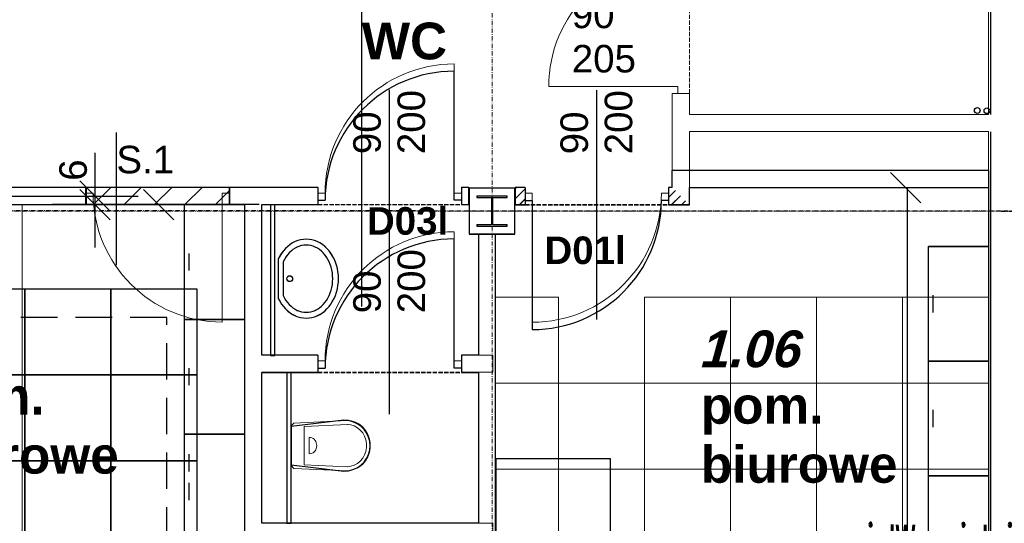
# Model space of a CAD drawing. Header units: millimetres. Extents: x -8642 to 28269, y -6609 to 3701.
# Tile 79 of 256: x 2158 to 2844, y -4881 to -4530. Entities that reach past the tile are written whole.
import ezdxf
from ezdxf.enums import TextEntityAlignment as Align

# ---------------------------------------------------------------- set-up
doc = ezdxf.new("R2010")
doc.units = ezdxf.units.MM
doc.header["$LTSCALE"] = 1000
doc.header["$MEASUREMENT"] = 0
for name, pattern in [('ArchiTECH.PC 1. Line Type', [0.004, 0.003, -0.001]), ('ArchiTECH.PC 5. Line Type', [0.0053, 0.003, -0.001, 0.0003, -0.001]), ('ArchiTECH.PC Solid Line Type', [0]), ('DASHED', [19.05, 12.7, -6.35]), ('rzut 1 pietra$0$ArchiTECH.PC 1. Line Type', [0.004, 0.003, -0.001]), ('rzut 1 pietra$0$ArchiTECH.PC 5. Line Type', [0.0053, 0.003, -0.001, 0.0003, -0.001]), ('rzut 1 pietra$0$ArchiTECH.PC Solid Line Type', [0]), ('SUFIT_1 PIETRO$0$ArchiTECH.PC Solid Line Type', [0])]:
    doc.linetypes.add(name, pattern=pattern)
for name, color, linetype, lineweight in [('_Etap_5_opis', 7, 'Continuous', 30), ('IS_ARCH', 254, 'Continuous', 18), ('KLIMA_BEZ_ZMIAN', 254, 'Continuous', 30)]:
    doc.layers.add(name, color=color, linetype=linetype, lineweight=lineweight)
for name, color, linetype in [('IS_WK_KAN_SKROPLINY', 254, 'DASHED'), ('Kalka1', 254, 'Continuous'), ('Kalka14', 254, 'Continuous'), ('Kalka16', 254, 'Continuous'), ('Kalka2', 254, 'Continuous'), ('Kalka4', 254, 'Continuous'), ('Kalka5', 254, 'Continuous'), ('Kalka6', 254, 'Continuous'), ('Kalka79', 254, 'Continuous'), ('Nowe posadzki', 254, 'Continuous'), ('Oznaczenia ścian', 254, 'Continuous'), ('Stolarka', 254, 'Continuous'), ('SUFIT_1 PIETRO$0$INWENTARYZACJA', 254, 'Continuous'), ('wymiary', 7, 'Continuous')]:
    doc.layers.add(name, color=color, linetype=linetype)
doc.styles.add('ArchiTECHStyle1', font='arial.ttf', dxfattribs={"height": 0.0032})
doc.styles.add('ArchiTECHStyle3', font='arialbd.ttf', dxfattribs={"height": 0.192})
doc.styles.add('ArchiTECHStyle4', font='arialbi.ttf', dxfattribs={"oblique": 5, "height": 0.00256})
doc.styles.add('romans1', font='simplex.shx', dxfattribs={"width": 0.8})

msp = doc.modelspace()

# ---------------------------------------------------------------- linework, layer by layer
at = {"layer": 'IS_ARCH', "linetype": 'rzut 1 pietra$0$ArchiTECH.PC 5. Line Type'}
for p, q in [((2487.47, -3083.97), (2487.16, -6166.26)), ((-3569.55, -4662.89), (2842.26, -4663.53)), ((2842.26, -4663.53), (8377.9, -4664.09))]:
    msp.add_line(p, q, dxfattribs=at)
at = {"layer": 'IS_ARCH', "linetype": 'rzut 1 pietra$0$ArchiTECH.PC Solid Line Type'}
for p, q in [((2833.46, -4416.04), (2833.46, -4596.06)), ((2460.84, -4650.88), (2460.84, -4560.88)), ((2616.83, -4576.51), (2526.83, -4576.51)), ((2616.83, -4581.51), (2616.83, -4576.51)), ((2612.83, -4581.51), (2612.83, -4646.98)), ((2612.83, -4581.51), (2616.83, -4581.51)), ((2616.83, -4581.51), (2624.83, -4581.51)), ((2624.83, -4596.06), (2624.83, -4581.51)), ((2833.46, -4596.06), (2624.83, -4596.06)), ((2624.83, -4608.06), (2833.46, -4608.06)), ((2624.83, -4658.98), (2624.83, -4608.06)), ((2833.46, -4608.06), (2833.46, -5079.11)), ((2204.11, -4646.88), (2128.02, -4646.88)), ((2204.11, -4646.88), (2204.11, -4650.88)), ((2365.84, -4646.88), (2304.11, -4646.88)), ((2304.11, -4646.88), (2304.11, -4650.88)), ((2365.84, -4646.88), (2365.84, -4650.88)), ((2471.11, -4646.88), (2465.84, -4646.88)), ((2465.84, -4646.88), (2465.84, -4650.88)), ((2471.11, -4658.88), (2471.11, -4646.88)), ((2503.24, -4647.42), (2471.24, -4647.42)), ((2471.24, -4647.42), (2471.24, -4679.42)), ((2503.24, -4679.42), (2503.24, -4647.42)), ((2503.24, -4647.42), (2503.24, -4647.42)), ((2504.2, -4646.98), (2503.31, -4647.87)), ((2510.31, -4646.98), (2503.31, -4646.98)), ((2503.31, -4646.98), (2503.31, -4658.98)), ((2510.31, -4646.98), (2510.31, -4650.98)), ((2612.83, -4646.98), (2610.31, -4646.98)), ((2610.31, -4646.98), (2610.31, -4650.98)), ((2204.11, -4650.88), (2204.11, -4658.88)), ((2204.11, -4650.88), (2209.11, -4650.88)), ((2299.11, -4650.88), (2299.11, -4740.88)), ((2304.11, -4650.88), (2299.11, -4650.88)), ((2304.11, -4650.88), (2304.11, -4658.88)), ((2365.84, -4650.88), (2365.84, -4658.88)), ((2365.84, -4650.88), (2370.84, -4650.88)), ((2465.84, -4650.88), (2460.84, -4650.88)), ((2465.84, -4650.88), (2465.84, -4658.88)), ((2476.74, -4652.92), (2497.74, -4652.92)), ((2476.74, -4653.92), (2476.74, -4652.92)), ((2476.74, -4652.92), (2476.74, -4652.92)), ((2476.74, -4652.92), (2497.74, -4652.92)), ((2476.74, -4653.92), (2476.74, -4652.92)), ((2486.74, -4653.92), (2476.74, -4653.92)), ((2486.74, -4653.92), (2476.74, -4653.92)), ((2486.74, -4672.92), (2486.74, -4653.92)), ((2486.74, -4672.92), (2486.74, -4653.92)), ((2497.74, -4653.92), (2487.74, -4653.92)), ((2487.74, -4653.92), (2487.74, -4672.92)), ((2497.74, -4653.92), (2487.74, -4653.92)), ((2487.74, -4653.92), (2487.74, -4672.92)), ((2497.74, -4652.92), (2497.74, -4653.92)), ((2497.74, -4652.92), (2497.74, -4653.92)), ((2510.31, -4647.94), (2503.31, -4654.94)), ((2510.31, -4650.98), (2510.31, -4658.98)), ((2510.31, -4650.98), (2515.31, -4650.98)), ((2515.31, -4650.98), (2515.31, -4740.98)), ((2610.31, -4650.98), (2605.31, -4650.98)), ((2610.31, -4654), (2615.08, -4649.23)), ((2610.31, -4650.98), (2610.31, -4658.98)), ((2612.4, -4658.98), (2618.62, -4652.77)), ((2159.66, -4983.98), (2159.66, -4658.88)), ((2159.66, -4658.88), (2204.11, -4658.88)), ((2304.11, -4658.88), (2314.75, -4658.88)), ((2314.75, -4658.88), (2314.75, -4983.98)), ((2326.75, -4763.84), (2326.75, -4658.88)), ((2326.75, -4658.88), (2365.84, -4658.88)), ((2335.75, -4658.98), (2332.75, -4658.98)), ((2332.75, -4658.98), (2332.75, -4763.98)), ((2335.75, -4763.98), (2335.75, -4658.98)), ((2465.84, -4658.88), (2471.11, -4658.88)), ((2503.31, -4658.98), (2510.31, -4658.98)), ((2510.31, -4655.01), (2506.34, -4658.98)), ((2610.31, -4658.98), (2624.83, -4658.98)), ((2619.47, -4658.98), (2622.15, -4656.3)), ((2476.74, -4673.92), (2476.74, -4672.92)), ((2476.74, -4672.92), (2486.74, -4672.92)), ((2476.74, -4673.92), (2476.74, -4672.92)), ((2476.74, -4672.92), (2486.74, -4672.92)), ((2497.74, -4673.92), (2476.74, -4673.92)), ((2497.74, -4673.92), (2476.74, -4673.92)), ((2487.74, -4672.92), (2497.74, -4672.92)), ((2487.74, -4672.92), (2497.74, -4672.92)), ((2497.74, -4672.92), (2497.74, -4673.92)), ((2497.74, -4672.92), (2497.74, -4673.92)), ((2460.84, -4767.84), (2460.84, -4677.84)), ((2471.24, -4679.42), (2503.24, -4679.42)), ((2344.77, -4688), (2343.21, -4689.47)), ((2346.43, -4686.72), (2344.77, -4688)), ((2348.17, -4685.61), (2346.43, -4686.72)), ((2349.98, -4684.69), (2348.17, -4685.61)), ((2351.35, -4688.45), (2349.86, -4689.23)), ((2351.85, -4683.97), (2349.98, -4684.69)), ((2352.89, -4687.83), (2351.35, -4688.45)), ((2353.77, -4683.45), (2351.85, -4683.97)), ((2354.46, -4687.39), (2352.89, -4687.83)), ((2355.71, -4683.14), (2353.77, -4683.45)), ((2356.06, -4687.12), (2354.46, -4687.39)), ((2357.68, -4683.03), (2355.71, -4683.14)), ((2357.68, -4687.03), (2356.06, -4687.12)), ((2359.64, -4683.14), (2357.68, -4683.03)), ((2359.29, -4687.12), (2357.68, -4687.03)), ((2360.89, -4687.39), (2359.29, -4687.12)), ((2361.58, -4683.45), (2359.64, -4683.14)), ((2362.46, -4687.83), (2360.89, -4687.39)), ((2363.5, -4683.97), (2361.58, -4683.45)), ((2364, -4688.45), (2362.46, -4687.83)), ((2365.37, -4684.69), (2363.5, -4683.97)), ((2365.49, -4689.23), (2364, -4688.45)), ((2367.18, -4685.61), (2365.37, -4684.69)), ((2368.93, -4686.72), (2367.18, -4685.61)), ((2370.58, -4688), (2368.93, -4686.72)), ((2372.14, -4689.47), (2370.58, -4688)), ((2339.24, -4694.76), (2338.19, -4696.78)), ((2340.44, -4692.85), (2339.24, -4694.76)), ((2341.77, -4691.09), (2340.44, -4692.85)), ((2343.21, -4689.47), (2341.77, -4691.09)), ((2343.5, -4695.43), (2342.52, -4697.05)), ((2344.59, -4693.91), (2343.5, -4695.43)), ((2345.78, -4692.53), (2344.59, -4693.91)), ((2347.06, -4691.28), (2345.78, -4692.53)), ((2348.43, -4690.18), (2347.06, -4691.28)), ((2349.86, -4689.23), (2348.43, -4690.18)), ((2366.93, -4690.18), (2365.49, -4689.23)), ((2368.29, -4691.28), (2366.93, -4690.18)), ((2369.57, -4692.53), (2368.29, -4691.28)), ((2370.76, -4693.91), (2369.57, -4692.53)), ((2371.85, -4695.43), (2370.76, -4693.91)), ((2372.83, -4697.05), (2371.85, -4695.43)), ((2373.59, -4691.09), (2372.14, -4689.47)), ((2374.91, -4692.85), (2373.59, -4691.09)), ((2376.11, -4694.76), (2374.91, -4692.85)), ((2377.16, -4696.78), (2376.11, -4694.76)), ((2338.19, -4696.78), (2338.19, -4724.28)), ((2342.52, -4697.05), (2341.65, -4698.78)), ((2341.65, -4698.78), (2341.65, -4722.28)), ((2373.7, -4698.78), (2372.83, -4697.05)), ((2374.44, -4700.6), (2373.7, -4698.78)), ((2375.06, -4702.49), (2374.44, -4700.6)), ((2375.54, -4704.45), (2375.06, -4702.49)), ((2378.07, -4698.91), (2377.16, -4696.78)), ((2378.82, -4701.13), (2378.07, -4698.91)), ((2379.41, -4703.41), (2378.82, -4701.13)), ((2375.89, -4706.45), (2375.54, -4704.45)), ((2376.1, -4708.48), (2375.89, -4706.45)), ((2376.18, -4710.53), (2376.1, -4708.48)), ((2379.83, -4705.76), (2379.41, -4703.41)), ((2380.09, -4708.13), (2379.83, -4705.76)), ((2380.18, -4710.53), (2380.09, -4708.13)), ((2375.54, -4716.61), (2375.89, -4714.61)), ((2375.89, -4714.61), (2376.1, -4712.58)), ((2376.1, -4712.58), (2376.18, -4710.53)), ((2379.41, -4717.65), (2379.83, -4715.31)), ((2379.83, -4715.31), (2380.09, -4712.93)), ((2380.09, -4712.93), (2380.18, -4710.53)), ((2341.65, -4722.28), (2342.52, -4724.01)), ((2341.65, -4722.28), (2341.65, -4722.28)), ((2372.83, -4724.01), (2373.7, -4722.28)), ((2373.7, -4722.28), (2374.44, -4720.46)), ((2374.44, -4720.46), (2375.06, -4718.57)), ((2375.06, -4718.57), (2375.54, -4716.61)), ((2377.16, -4724.28), (2378.07, -4722.15)), ((2378.07, -4722.15), (2378.82, -4719.94)), ((2378.82, -4719.94), (2379.41, -4717.65)), ((2338.19, -4724.28), (2339.24, -4726.3)), ((2338.19, -4724.28), (2338.19, -4724.28)), ((2339.24, -4726.3), (2340.44, -4728.21)), ((2340.44, -4728.21), (2341.77, -4729.98)), ((2341.77, -4729.98), (2343.21, -4731.6)), ((2342.52, -4724.01), (2343.5, -4725.64)), ((2343.5, -4725.64), (2344.59, -4727.15)), ((2344.59, -4727.15), (2345.78, -4728.53)), ((2345.78, -4728.53), (2347.06, -4729.78)), ((2347.06, -4729.78), (2348.43, -4730.88)), ((2366.93, -4730.88), (2368.29, -4729.78)), ((2368.29, -4729.78), (2369.57, -4728.53)), ((2369.57, -4728.53), (2370.76, -4727.15)), ((2370.76, -4727.15), (2371.85, -4725.64)), ((2371.85, -4725.64), (2372.83, -4724.01)), ((2372.14, -4731.6), (2373.59, -4729.98)), ((2373.59, -4729.98), (2374.91, -4728.21)), ((2374.91, -4728.21), (2376.11, -4726.3)), ((2376.11, -4726.3), (2377.16, -4724.28)), ((2343.21, -4731.6), (2344.77, -4733.06)), ((2344.77, -4733.06), (2346.43, -4734.35)), ((2346.43, -4734.35), (2348.17, -4735.45)), ((2348.17, -4735.45), (2349.98, -4736.37)), ((2348.43, -4730.88), (2349.86, -4731.83)), ((2349.86, -4731.83), (2351.35, -4732.61)), ((2349.98, -4736.37), (2351.85, -4737.09)), ((2351.35, -4732.61), (2352.89, -4733.23)), ((2352.89, -4733.23), (2354.46, -4733.67)), ((2354.46, -4733.67), (2356.06, -4733.94)), ((2356.06, -4733.94), (2357.68, -4734.03)), ((2357.68, -4734.03), (2359.29, -4733.94)), ((2359.29, -4733.94), (2360.89, -4733.67)), ((2360.89, -4733.67), (2362.46, -4733.23)), ((2362.46, -4733.23), (2364, -4732.61)), ((2363.5, -4737.09), (2365.37, -4736.37)), ((2364, -4732.61), (2365.49, -4731.83)), ((2365.37, -4736.37), (2367.18, -4735.45)), ((2365.49, -4731.83), (2366.93, -4730.88)), ((2367.18, -4735.45), (2368.93, -4734.35)), ((2368.93, -4734.35), (2370.58, -4733.06)), ((2370.58, -4733.06), (2372.14, -4731.6)), ((2351.85, -4737.09), (2353.77, -4737.61)), ((2353.77, -4737.61), (2355.71, -4737.93)), ((2355.71, -4737.93), (2357.68, -4738.03)), ((2357.68, -4738.03), (2359.64, -4737.93)), ((2359.64, -4737.93), (2361.58, -4737.61)), ((2361.58, -4737.61), (2363.5, -4737.09)), ((2365.84, -4763.84), (2326.75, -4763.84)), ((2332.75, -4763.98), (2335.75, -4763.98)), ((2365.84, -4763.84), (2365.84, -4767.84)), ((2487.75, -4763.84), (2465.84, -4763.84)), ((2465.84, -4763.84), (2465.84, -4767.84)), ((2487.75, -4775.84), (2487.75, -4763.84)), ((2365.84, -4767.84), (2365.84, -4775.84)), ((2365.84, -4767.84), (2370.84, -4767.84)), ((2465.84, -4767.84), (2460.84, -4767.84)), ((2465.84, -4767.84), (2465.84, -4775.84)), ((2326.75, -4775.84), (2365.84, -4775.84)), ((2326.75, -4880.98), (2326.75, -4775.84)), ((2347.25, -4775.98), (2344.25, -4775.98)), ((2344.25, -4775.98), (2344.25, -4880.98)), ((2347.25, -4880.98), (2347.25, -4775.98)), ((2465.84, -4775.84), (2487.75, -4775.84)), ((2348.99, -4811.29), (2347.25, -4813.29)), ((2386.3, -4809.49), (2348.99, -4811.29)), ((2386.57, -4812.39), (2356.23, -4813.69)), ((2388.8, -4812.54), (2386.33, -4812.29)), ((2389.28, -4809.79), (2386.34, -4809.49)), ((2392.12, -4810.68), (2389.28, -4809.79)), ((2394.77, -4812.13), (2392.12, -4810.68)), ((2397.12, -4814.07), (2394.77, -4812.13)), ((2347.25, -4813.09), (2347.25, -4840.99)), ((2356.23, -4813.69), (2356.23, -4840.49)), ((2391.19, -4813.29), (2388.8, -4812.54)), ((2393.41, -4814.5), (2391.19, -4813.29)), ((2395.39, -4816.14), (2393.41, -4814.5)), ((2397.06, -4818.14), (2395.39, -4816.14)), ((2398.36, -4820.44), (2397.06, -4818.14)), ((2399.11, -4816.46), (2397.12, -4814.07)), ((2400.66, -4819.2), (2399.11, -4816.46)), ((2401.73, -4822.21), (2400.66, -4819.2)), ((2360.71, -4821.37), (2359.8, -4821.29)), ((2359.8, -4821.39), (2359.8, -4832.69)), ((2361.59, -4821.63), (2360.71, -4821.37)), ((2362.42, -4822.05), (2361.59, -4821.63)), ((2363.16, -4822.62), (2362.42, -4822.05)), ((2363.81, -4823.32), (2363.16, -4822.62)), ((2364.33, -4824.14), (2363.81, -4823.32)), ((2364.71, -4825.04), (2364.33, -4824.14)), ((2364.95, -4826), (2364.71, -4825.04)), ((2365.03, -4826.99), (2364.95, -4826)), ((2399.26, -4822.97), (2398.36, -4820.44)), ((2399.71, -4825.63), (2399.26, -4822.97)), ((2399.71, -4828.34), (2399.71, -4825.63)), ((2402.27, -4825.38), (2401.73, -4822.21)), ((2402.27, -4828.6), (2402.27, -4825.38)), ((2359.8, -4832.69), (2360.71, -4832.6)), ((2360.71, -4832.6), (2361.59, -4832.34)), ((2361.59, -4832.34), (2362.42, -4831.92)), ((2362.42, -4831.92), (2363.16, -4831.35)), ((2363.16, -4831.35), (2363.81, -4830.65)), ((2363.81, -4830.65), (2364.33, -4829.84)), ((2364.33, -4829.84), (2364.71, -4828.94)), ((2364.71, -4828.94), (2364.95, -4827.98)), ((2364.95, -4827.98), (2365.03, -4826.99)), ((2398.37, -4833.52), (2399.26, -4831)), ((2399.26, -4831), (2399.71, -4828.34)), ((2400.66, -4834.77), (2401.73, -4831.77)), ((2401.73, -4831.77), (2402.27, -4828.6)), ((2391.2, -4840.68), (2393.42, -4839.47)), ((2393.42, -4839.47), (2395.39, -4837.83)), ((2394.77, -4841.85), (2397.12, -4839.9)), ((2395.39, -4837.83), (2397.06, -4835.83)), ((2397.06, -4835.83), (2398.37, -4833.52)), ((2397.12, -4839.9), (2399.11, -4837.52)), ((2399.11, -4837.52), (2400.66, -4834.77)), ((2347.25, -4840.89), (2348.99, -4842.89)), ((2348.99, -4842.89), (2386.3, -4844.59)), ((2386.3, -4841.79), (2356.23, -4840.49)), ((2386.34, -4841.69), (2388.81, -4841.43)), ((2386.34, -4844.49), (2389.28, -4844.18)), ((2388.81, -4841.43), (2391.2, -4840.68)), ((2389.28, -4844.18), (2392.12, -4843.29)), ((2392.12, -4843.29), (2394.77, -4841.85)), ((2487.75, -4880.98), (2326.75, -4880.98)), ((2344.25, -4880.98), (2347.25, -4880.98)), ((2487.75, -4892.98), (2487.75, -4880.98))]:
    msp.add_line(p, q, dxfattribs=at)
at = {"layer": 'IS_ARCH', "linetype": 'rzut 1 pietra$0$ArchiTECH.PC 1. Line Type'}
for p, q in [((2624.83, -4581.51), (2624.83, -4481.51)), ((2204.11, -4658.88), (2304.11, -4658.88)), ((2365.84, -4658.88), (2465.84, -4658.88)), ((2510.31, -4658.98), (2610.31, -4658.98)), ((2365.84, -4775.84), (2465.84, -4775.84))]:
    msp.add_line(p, q, dxfattribs=at)
at = {"layer": 'IS_ARCH'}
for points in [[(2489.76, -4723.52), (2533.46, -4723.52), (2533.46, -4783.52), (2489.76, -4783.52)], [(2593.46, -4723.52), (2653.46, -4723.52), (2653.46, -4783.52), (2593.46, -4783.52)], [(2653.46, -4723.52), (2713.46, -4723.52), (2713.46, -4783.52), (2653.46, -4783.52)], [(2713.46, -4723.52), (2773.46, -4723.52), (2773.46, -4783.52), (2713.46, -4783.52)], [(2773.46, -4723.52), (2833.46, -4723.52), (2833.46, -4783.52), (2773.46, -4783.52)], [(2489.76, -4783.52), (2533.46, -4783.52), (2533.46, -4843.52), (2489.76, -4843.52)], [(2533.46, -4783.52), (2593.46, -4783.52), (2593.46, -4843.52), (2533.46, -4843.52)], [(2593.46, -4783.52), (2653.46, -4783.52), (2653.46, -4843.52), (2593.46, -4843.52)], [(2653.46, -4783.52), (2713.46, -4783.52), (2713.46, -4843.52), (2653.46, -4843.52)], [(2713.46, -4783.52), (2773.46, -4783.52), (2773.46, -4843.52), (2713.46, -4843.52)], [(2773.46, -4783.52), (2833.46, -4783.52), (2833.46, -4843.52), (2773.46, -4843.52)], [(2489.76, -4843.52), (2533.46, -4843.52), (2533.46, -4903.52), (2489.76, -4903.52)], [(2533.46, -4843.52), (2593.46, -4843.52), (2593.46, -4903.52), (2533.46, -4903.52)], [(2593.46, -4843.52), (2653.46, -4843.52), (2653.46, -4903.52), (2593.46, -4903.52)], [(2653.46, -4843.52), (2713.46, -4843.52), (2713.46, -4903.52), (2653.46, -4903.52)], [(2713.46, -4843.52), (2773.46, -4843.52), (2773.46, -4903.52), (2713.46, -4903.52)], [(2773.46, -4843.52), (2833.46, -4843.52), (2833.46, -4903.52), (2773.46, -4903.52)]]:
    msp.add_lwpolyline(points, close=True, dxfattribs=at)
at = {"layer": 'IS_ARCH', "linetype": 'rzut 1 pietra$0$ArchiTECH.PC Solid Line Type'}
msp.add_circle((2346.19, -4710.53), 2, dxfattribs=at)
for centre, start, end in [((2616.83, -4576.51), 90, 180), ((2460.84, -4650.88), 90, 180), ((2299.11, -4650.88), 180, 270), ((2515.31, -4650.98), 270, 0), ((2460.84, -4767.84), 90, 180)]:
    msp.add_arc(centre, 90, start, end, dxfattribs=at)
at = {"layer": 'IS_WK_KAN_SKROPLINY', "lineweight": 30, "ltscale": 0.002}
for points in [[(2260.38, -4737.61), (1346.89, -4737.61), (1346.89, -5137.7)], [(2149.41, -5077.7), (2149.41, -5047.65), (2260.38, -5047.65), (2260.38, -4737.61)]]:
    msp.add_lwpolyline(points, dxfattribs=at)
at = {"layer": 'Kalka1', "color": 252, "linetype": 'ArchiTECH.PC Solid Line Type', "true_color": 0x858585}
for p, q in [((2396.3, -4517.65), (2396.3, -4730.06)), ((2272.75, -4738.96), (2272.75, -4658.96)), ((2272.75, -4658.96), (2314.75, -4658.96)), ((2314.75, -4658.96), (2314.75, -4738.96)), ((2833.46, -4688.15), (2791.46, -4688.15)), ((2791.46, -4768.15), (2791.46, -4688.15)), ((2791.46, -4688.15), (2833.46, -4688.15)), ((2833.46, -4688.15), (2833.46, -4768.15)), ((2275.75, -4692.96), (2275.75, -4704.96)), ((2794.46, -4722.15), (2794.46, -4734.15)), ((2314.75, -4738.96), (2272.75, -4738.96)), ((2272.75, -4818.96), (2272.75, -4738.96)), ((2272.75, -4738.96), (2314.75, -4738.96)), ((2314.75, -4738.96), (2314.75, -4818.96)), ((2833.46, -4768.15), (2791.46, -4768.15)), ((2791.46, -4848.15), (2791.46, -4768.15)), ((2791.46, -4768.15), (2833.46, -4768.15)), ((2833.46, -4768.15), (2833.46, -4848.15)), ((2275.75, -4772.96), (2275.75, -4784.96)), ((2794.46, -4802.15), (2794.46, -4814.15)), ((2272.75, -4898.96), (2272.75, -4818.96)), ((2272.75, -4818.96), (2314.75, -4818.96)), ((2314.75, -4818.96), (2272.75, -4818.96)), ((2314.75, -4818.96), (2314.75, -4898.96)), ((2275.75, -4832.96), (2275.75, -4844.96)), ((2489.79, -4836.19), (2489.77, -4976.19)), ((2569.79, -4836.2), (2489.79, -4836.19)), ((2569.77, -4976.2), (2569.79, -4836.2)), ((2275.75, -4852.96), (2275.75, -4864.96)), ((2833.46, -4848.15), (2791.46, -4848.15)), ((2791.46, -4928.15), (2791.46, -4848.15)), ((2791.46, -4848.15), (2833.46, -4848.15)), ((2833.46, -4848.15), (2833.46, -4928.15))]:
    msp.add_line(p, q, dxfattribs=at)
for points in [[(2101.42, -4717.7), (2161.42, -4717.7), (2161.42, -4777.7), (2101.42, -4777.7)], [(2161.42, -4717.7), (2221.42, -4717.7), (2221.42, -4777.7), (2161.42, -4777.7)], [(2221.42, -4717.7), (2281.42, -4717.7), (2281.42, -4777.7), (2221.42, -4777.7)], [(2101.42, -4777.7), (2161.42, -4777.7), (2161.42, -4837.7), (2101.42, -4837.7)], [(2161.42, -4777.7), (2221.42, -4777.7), (2221.42, -4837.7), (2161.42, -4837.7)], [(2221.42, -4777.7), (2281.42, -4777.7), (2281.42, -4837.7), (2221.42, -4837.7)], [(2101.42, -4837.7), (2161.42, -4837.7), (2161.42, -4897.7), (2101.42, -4897.7)], [(2161.42, -4837.7), (2221.42, -4837.7), (2221.42, -4897.7), (2161.42, -4897.7)], [(2221.42, -4837.7), (2281.42, -4837.7), (2281.42, -4897.7), (2221.42, -4897.7)]]:
    msp.add_lwpolyline(points, close=True, dxfattribs=at)
at = {"layer": 'Kalka14', "color": 252, "linetype": 'ArchiTECH.PC Solid Line Type', "true_color": 0x858585}
for p, q in [((2503.24, -4647.51), (2471.24, -4647.51)), ((2471.24, -4647.51), (2471.24, -4679.51)), ((2503.24, -4679.51), (2503.24, -4647.51)), ((2497.74, -4653.01), (2476.74, -4653.01)), ((2476.74, -4653.01), (2476.74, -4654.01)), ((2476.74, -4654.01), (2486.74, -4654.01)), ((2486.74, -4654.01), (2486.74, -4673.01)), ((2487.74, -4673.01), (2487.74, -4654.01)), ((2487.74, -4654.01), (2497.74, -4654.01)), ((2497.74, -4654.01), (2497.74, -4653.01)), ((2486.74, -4673.01), (2476.74, -4673.01)), ((2476.74, -4673.01), (2476.74, -4674.01)), ((2476.74, -4674.01), (2497.74, -4674.01)), ((2497.74, -4673.01), (2487.74, -4673.01)), ((2497.74, -4674.01), (2497.74, -4673.01)), ((2471.24, -4679.51), (2503.24, -4679.51))]:
    msp.add_line(p, q, dxfattribs=at)
at = {"layer": 'Kalka16', "color": 252, "linetype": 'ArchiTECH.PC Solid Line Type', "true_color": 0x858585}
for p, q in [((2344.77, -4688.09), (2343.21, -4689.55)), ((2346.43, -4686.8), (2344.77, -4688.09)), ((2348.17, -4685.69), (2346.43, -4686.8)), ((2349.98, -4684.77), (2348.17, -4685.69)), ((2351.35, -4688.53), (2349.86, -4689.32)), ((2351.85, -4684.05), (2349.98, -4684.77)), ((2352.89, -4687.92), (2351.35, -4688.53)), ((2353.77, -4683.53), (2351.85, -4684.05)), ((2354.46, -4687.47), (2352.89, -4687.92)), ((2355.71, -4683.22), (2353.77, -4683.53)), ((2356.06, -4687.2), (2354.46, -4687.47)), ((2357.68, -4683.12), (2355.71, -4683.22)), ((2357.68, -4687.12), (2356.06, -4687.2)), ((2359.64, -4683.22), (2357.68, -4683.12)), ((2359.29, -4687.2), (2357.68, -4687.12)), ((2360.89, -4687.47), (2359.29, -4687.2)), ((2361.58, -4683.53), (2359.64, -4683.22)), ((2362.46, -4687.92), (2360.89, -4687.47)), ((2363.5, -4684.05), (2361.58, -4683.53)), ((2364, -4688.53), (2362.46, -4687.92)), ((2365.37, -4684.77), (2363.5, -4684.05)), ((2365.49, -4689.32), (2364, -4688.53)), ((2367.18, -4685.69), (2365.37, -4684.77)), ((2368.93, -4686.8), (2367.18, -4685.69)), ((2370.58, -4688.09), (2368.93, -4686.8)), ((2372.14, -4689.55), (2370.58, -4688.09)), ((2339.24, -4694.84), (2338.19, -4696.87)), ((2340.44, -4692.94), (2339.24, -4694.84)), ((2341.77, -4691.17), (2340.44, -4692.94)), ((2343.21, -4689.55), (2341.77, -4691.17)), ((2343.5, -4695.51), (2342.52, -4697.14)), ((2344.59, -4694), (2343.5, -4695.51)), ((2345.78, -4692.61), (2344.59, -4694)), ((2347.06, -4691.37), (2345.78, -4692.61)), ((2348.43, -4690.26), (2347.06, -4691.37)), ((2349.86, -4689.32), (2348.43, -4690.26)), ((2366.93, -4690.26), (2365.49, -4689.32)), ((2368.29, -4691.37), (2366.93, -4690.26)), ((2369.57, -4692.61), (2368.29, -4691.37)), ((2370.76, -4694), (2369.57, -4692.61)), ((2371.85, -4695.51), (2370.76, -4694)), ((2372.83, -4697.14), (2371.85, -4695.51)), ((2373.59, -4691.17), (2372.14, -4689.55)), ((2374.91, -4692.94), (2373.59, -4691.17)), ((2376.11, -4694.84), (2374.91, -4692.94)), ((2377.16, -4696.87), (2376.11, -4694.84)), ((2338.19, -4696.87), (2338.19, -4724.37)), ((2342.52, -4697.14), (2341.65, -4698.87)), ((2341.65, -4698.87), (2341.65, -4722.37)), ((2373.7, -4698.87), (2372.83, -4697.14)), ((2374.44, -4700.68), (2373.7, -4698.87)), ((2375.06, -4702.58), (2374.44, -4700.68)), ((2375.54, -4704.53), (2375.06, -4702.58)), ((2378.07, -4698.99), (2377.16, -4696.87)), ((2378.82, -4701.21), (2378.07, -4698.99)), ((2379.41, -4703.5), (2378.82, -4701.21)), ((2375.89, -4706.53), (2375.54, -4704.53)), ((2376.1, -4708.57), (2375.89, -4706.53)), ((2376.18, -4710.62), (2376.1, -4708.57)), ((2379.83, -4705.84), (2379.41, -4703.5)), ((2380.09, -4708.22), (2379.83, -4705.84)), ((2380.18, -4710.62), (2380.09, -4708.22)), ((2375.54, -4716.7), (2375.89, -4714.7)), ((2375.89, -4714.7), (2376.1, -4712.66)), ((2376.1, -4712.66), (2376.18, -4710.62)), ((2379.41, -4717.73), (2379.83, -4715.39)), ((2379.83, -4715.39), (2380.09, -4713.01)), ((2380.09, -4713.01), (2380.18, -4710.62)), ((2341.65, -4722.37), (2342.52, -4724.09)), ((2372.83, -4724.09), (2373.7, -4722.37)), ((2373.7, -4722.37), (2374.44, -4720.55)), ((2374.44, -4720.55), (2375.06, -4718.65)), ((2375.06, -4718.65), (2375.54, -4716.7)), ((2377.16, -4724.37), (2378.07, -4722.24)), ((2378.07, -4722.24), (2378.82, -4720.02)), ((2378.82, -4720.02), (2379.41, -4717.73)), ((2338.19, -4724.37), (2339.24, -4726.39)), ((2339.24, -4726.39), (2340.44, -4728.29)), ((2340.44, -4728.29), (2341.77, -4730.06)), ((2341.77, -4730.06), (2343.21, -4731.68)), ((2342.52, -4724.09), (2343.5, -4725.72)), ((2343.5, -4725.72), (2344.59, -4727.23)), ((2344.59, -4727.23), (2345.78, -4728.62)), ((2345.78, -4728.62), (2347.06, -4729.87)), ((2347.06, -4729.87), (2348.43, -4730.97)), ((2366.93, -4730.97), (2368.29, -4729.87)), ((2368.29, -4729.87), (2369.57, -4728.62)), ((2369.57, -4728.62), (2370.76, -4727.23)), ((2370.76, -4727.23), (2371.85, -4725.72)), ((2371.85, -4725.72), (2372.83, -4724.09)), ((2372.14, -4731.68), (2373.59, -4730.06)), ((2373.59, -4730.06), (2374.91, -4728.29)), ((2374.91, -4728.29), (2376.11, -4726.39)), ((2376.11, -4726.39), (2377.16, -4724.37)), ((2343.21, -4731.68), (2344.77, -4733.14)), ((2344.77, -4733.14), (2346.43, -4734.43)), ((2346.43, -4734.43), (2348.17, -4735.54)), ((2348.17, -4735.54), (2349.98, -4736.46)), ((2348.43, -4730.97), (2349.86, -4731.91)), ((2349.86, -4731.91), (2351.35, -4732.7)), ((2349.98, -4736.46), (2351.85, -4737.18)), ((2351.35, -4732.7), (2352.89, -4733.31)), ((2352.89, -4733.31), (2354.46, -4733.76)), ((2354.46, -4733.76), (2356.06, -4734.03)), ((2356.06, -4734.03), (2357.68, -4734.12)), ((2357.68, -4734.12), (2359.29, -4734.03)), ((2359.29, -4734.03), (2360.89, -4733.76)), ((2360.89, -4733.76), (2362.46, -4733.31)), ((2362.46, -4733.31), (2364, -4732.7)), ((2363.5, -4737.18), (2365.37, -4736.46)), ((2364, -4732.7), (2365.49, -4731.91)), ((2365.37, -4736.46), (2367.18, -4735.54)), ((2365.49, -4731.91), (2366.93, -4730.97)), ((2367.18, -4735.54), (2368.93, -4734.43)), ((2368.93, -4734.43), (2370.58, -4733.14)), ((2370.58, -4733.14), (2372.14, -4731.68)), ((2351.85, -4737.18), (2353.77, -4737.7)), ((2353.77, -4737.7), (2355.71, -4738.01)), ((2355.71, -4738.01), (2357.68, -4738.12)), ((2357.68, -4738.12), (2359.64, -4738.01)), ((2359.64, -4738.01), (2361.58, -4737.7)), ((2361.58, -4737.7), (2363.5, -4737.18)), ((2383.91, -4809.32), (2347.25, -4813.76)), ((2387.1, -4809.59), (2383.91, -4809.32)), ((2390.18, -4810.39), (2387.1, -4809.59)), ((2393.08, -4811.7), (2390.18, -4810.39)), ((2395.7, -4813.47), (2393.08, -4811.7)), ((2347.25, -4813.76), (2347.25, -4840.38)), ((2397.96, -4815.66), (2395.7, -4813.47)), ((2399.79, -4818.2), (2397.96, -4815.66)), ((2401.14, -4821), (2399.79, -4818.2)), ((2401.97, -4823.99), (2401.14, -4821)), ((2402.25, -4827.07), (2401.97, -4823.99)), ((2401.14, -4833.14), (2401.97, -4830.15)), ((2401.97, -4830.15), (2402.25, -4827.07)), ((2395.7, -4840.67), (2397.96, -4838.48)), ((2397.96, -4838.48), (2399.79, -4835.95)), ((2399.79, -4835.95), (2401.14, -4833.14)), ((2347.25, -4840.38), (2383.91, -4844.82)), ((2383.91, -4844.82), (2387.1, -4844.55)), ((2387.1, -4844.55), (2390.18, -4843.75)), ((2390.18, -4843.75), (2393.08, -4842.44)), ((2393.08, -4842.44), (2395.7, -4840.67))]:
    msp.add_line(p, q, dxfattribs=at)
msp.add_circle((2346.19, -4710.62), 2, dxfattribs=at)
at = {"layer": 'Kalka2', "color": 252, "linetype": 'ArchiTECH.PC 5. Line Type', "true_color": 0x858585}
for p, q in [((840.77, -4663.01), (3070.46, -4663.24)), ((2842.26, -4663.62), (3070.46, -4663.64))]:
    msp.add_line(p, q, dxfattribs=at)
at = {"layer": 'Kalka6', "color": 252, "linetype": 'ArchiTECH.PC Solid Line Type', "true_color": 0x858585}
msp.add_line((2833.46, -4635.07), (2833.46, -5322.66), dxfattribs=at)
at = {"layer": 'Kalka79', "color": 252, "linetype": 'ArchiTECH.PC Solid Line Type', "true_color": 0x858585}
for p, q in [((2460.84, -4655.96), (2460.84, -4565.96)), ((2415.84, -4738.96), (2415.84, -4578.96)), ((2560.31, -4739.07), (2560.31, -4579.07)), ((2225.33, -4701.09), (2225.33, -4608.58)), ((2612.83, -4647.07), (2612.83, -4635.07)), ((2833.46, -4635.07), (2612.83, -4635.07)), ((2204.11, -4646.96), (2128.02, -4646.96)), ((2204.11, -4658.96), (2204.11, -4646.96)), ((2204.25, -4646.96), (2204.25, -4658.96)), ((2304.11, -4646.96), (2204.25, -4646.96)), ((2221.46, -4646.96), (2209.46, -4658.96)), ((2242.67, -4646.96), (2230.67, -4658.96)), ((2263.89, -4646.96), (2251.89, -4658.96)), ((2285.1, -4646.96), (2273.1, -4658.96)), ((2304.11, -4658.96), (2304.11, -4646.96)), ((2365.84, -4646.96), (2304.27, -4646.96)), ((2304.27, -4646.96), (2304.27, -4658.96)), ((2365.84, -4646.96), (2365.84, -4650.96)), ((2471.11, -4646.96), (2465.84, -4646.96)), ((2465.84, -4646.96), (2465.84, -4650.96)), ((2471.11, -4658.96), (2471.11, -4646.96)), ((2510.31, -4647.07), (2503.31, -4647.07)), ((2503.31, -4647.07), (2503.31, -4659.07)), ((2510.31, -4647.07), (2510.31, -4651.07)), ((2612.83, -4647.07), (2610.31, -4647.07)), ((2610.31, -4647.07), (2610.31, -4651.07)), ((2612.83, -4647.07), (2612.83, -4647.07)), ((2624.83, -4659.07), (2624.83, -4647.07)), ((2624.83, -4647.07), (2833.46, -4647.07)), ((2304.11, -4649.17), (2294.31, -4658.96)), ((2365.84, -4650.96), (2365.84, -4658.96)), ((2465.84, -4650.96), (2465.84, -4658.96)), ((2510.31, -4651.07), (2510.31, -4659.07)), ((2610.31, -4651.07), (2610.31, -4659.07)), ((2612.4, -4659.07), (2618.62, -4652.85)), ((2128.02, -4658.96), (2204.11, -4658.96)), ((2204.25, -4658.96), (2304.11, -4658.96)), ((2304.27, -4658.96), (2314.75, -4658.96)), ((2314.75, -4658.96), (2314.75, -5085.12)), ((2326.75, -4763.92), (2326.75, -4658.96)), ((2326.75, -4658.96), (2365.84, -4658.96)), ((2335.75, -4659.07), (2332.75, -4659.07)), ((2332.75, -4659.07), (2332.75, -4764.07)), ((2335.75, -4764.07), (2335.75, -4659.07)), ((2365.84, -4655.96), (2370.84, -4655.96)), ((2465.84, -4655.96), (2460.84, -4655.96)), ((2465.84, -4658.96), (2471.11, -4658.96)), ((2503.31, -4659.07), (2510.31, -4659.07)), ((2510.31, -4655.09), (2506.34, -4659.07)), ((2510.31, -4656.07), (2515.31, -4656.07)), ((2515.31, -4656.07), (2515.31, -4746.07)), ((2610.31, -4656.07), (2605.31, -4656.07)), ((2610.31, -4659.07), (2624.83, -4659.07)), ((2489.76, -4679.51), (2477.76, -4679.51)), ((2477.76, -4679.51), (2477.76, -4763.92)), ((2489.76, -5196.19), (2489.76, -4679.51)), ((2460.84, -4772.92), (2460.84, -4682.92)), ((2415.84, -4804.97), (2415.84, -4689.94)), ((2365.84, -4763.92), (2326.75, -4763.92)), ((2332.75, -4764.07), (2335.75, -4764.07)), ((2365.84, -4763.92), (2365.84, -4767.92)), ((2477.76, -4763.92), (2465.84, -4763.92)), ((2465.84, -4763.92), (2465.84, -4767.92)), ((2365.84, -4767.92), (2365.84, -4775.92)), ((2465.84, -4767.92), (2465.84, -4775.92)), ((2326.75, -4881.07), (2326.75, -4775.92)), ((2326.75, -4775.92), (2365.84, -4775.92)), ((2347.25, -4776.07), (2344.25, -4776.07)), ((2344.25, -4776.07), (2344.25, -4881.07)), ((2347.25, -4881.07), (2347.25, -4776.07)), ((2365.84, -4772.92), (2370.84, -4772.92)), ((2465.84, -4772.92), (2460.84, -4772.92)), ((2465.84, -4775.92), (2477.76, -4775.92)), ((2477.76, -4775.92), (2477.76, -4881.07)), ((2477.76, -4881.07), (2326.75, -4881.07)), ((2344.25, -4881.07), (2347.25, -4881.07))]:
    msp.add_line(p, q, dxfattribs=at)
at = {"layer": 'Kalka79', "color": 252, "linetype": 'ArchiTECH.PC 1. Line Type', "true_color": 0x858585}
for p, q in [((2365.84, -4658.96), (2465.84, -4658.96)), ((2510.31, -4659.07), (2610.31, -4659.07)), ((2365.84, -4775.92), (2465.84, -4775.92))]:
    msp.add_line(p, q, dxfattribs=at)
at = {"layer": 'Kalka79', "color": 252, "linetype": 'ArchiTECH.PC Solid Line Type', "true_color": 0x858585}
for centre, start, end in [((2460.84, -4655.96), 90, 180), ((2515.31, -4656.07), 270, 0), ((2460.84, -4772.92), 90, 180)]:
    msp.add_arc(centre, 90, start, end, dxfattribs=at)
at = {"layer": 'KLIMA_BEZ_ZMIAN', "ltscale": 0.5}
msp.add_circle((2825.54, -4593.35), 2, dxfattribs=at)
msp.add_circle((2825.54, -4593.35), 2, dxfattribs=at)
at = {"layer": 'KLIMA_BEZ_ZMIAN', "ltscale": 0.05}
msp.add_circle((2832.25, -4593.48), 2, dxfattribs=at)
msp.add_circle((2832.25, -4593.48), 2, dxfattribs=at)
at = {"layer": 'Nowe posadzki', "color": 252, "linetype": 'ArchiTECH.PC Solid Line Type', "true_color": 0x858585}
for p, q in [((2016.67, -4658.96), (2314.75, -4658.96)), ((2314.75, -4658.96), (2314.75, -4891.81))]:
    msp.add_line(p, q, dxfattribs=at)
at = {"layer": 'SUFIT_1 PIETRO$0$INWENTARYZACJA', "linetype": 'SUFIT_1 PIETRO$0$ArchiTECH.PC Solid Line Type'}
for p, q in [((2834.76, -4416.12), (2834.76, -4596.15)), ((2834.76, -4608.15), (2834.76, -5079.19))]:
    msp.add_line(p, q, dxfattribs=at)
at = {"layer": 'wymiary', "color": 252, "linetype": 'ArchiTECH.PC Solid Line Type', "true_color": 0x858585}
for p, q in [((2210.47, -4688.96), (2210.47, -4622.96)), ((2765.1, -4636.46), (2786.32, -4657.67)), ((2199.87, -4642.35), (2221.08, -4663.57)), ((2776.91, -5352.66), (2776.91, -4647.07)), ((2140.47, -4652.96), (2240.47, -4652.96)), ((2199.87, -4648.35), (2221.08, -4669.57)), ((2244.15, -4648.35), (2265.36, -4669.57)), ((2280.47, -4658.96), (2180.47, -4658.96)), ((2324.75, -4658.96), (2224.75, -4658.96))]:
    msp.add_line(p, q, dxfattribs=at)

# ---------------------------------------------------------------- texts
at = {"layer": '_Etap_5_opis', "style": 'romans1', "width": 0.5}
msp.add_text('proj.JW w istniejącej', height=27, rotation=359.91893, dxfattribs=at).set_placement((2718.12, -4909.05))
at = {"layer": 'Kalka4', "color": 252, "true_color": 0x858585, "style": 'ArchiTECHStyle4', "oblique": 5}
msp.add_text('1.06', height=25.6, dxfattribs=at).set_placement((2632.85, -4780.01), align=Align.BOTTOM_LEFT)
at = {"layer": 'Kalka5', "color": 252, "true_color": 0x858585, "style": 'ArchiTECHStyle3'}
for s, p in [('WC', (2396.3, -4565.34)), ('pom.', (2089.88, -4813.01)), ('pom.', (2632.85, -4819.42)), ('biurowe', (2089.88, -4854.19)), ('biurowe', (2632.85, -4860.59))]:
    msp.add_text(s, height=25.6, dxfattribs=at).set_placement(p, align=Align.BOTTOM_LEFT)
at = {"layer": 'Kalka79', "color": 252, "true_color": 0x858585, "style": 'ArchiTECHStyle1'}
for s, p in [('90', (2542.83, -4541.69)), ('205', (2542.83, -4572.57))]:
    msp.add_text(s, height=19.2, dxfattribs=at).set_placement(p, align=Align.BOTTOM_LEFT)
for s, p in [('200', (2446.28, -4623.77)), ('200', (2590.75, -4623.88)), ('90', (2415.4, -4623.77)), ('90', (2559.87, -4623.88)), ('200', (2446.28, -4734.75)), ('90', (2415.4, -4734.75))]:
    msp.add_text(s, height=19.2, rotation=90, dxfattribs=at).set_placement(p, align=Align.BOTTOM_LEFT)
at = {"layer": 'Oznaczenia ścian', "color": 252, "true_color": 0x858585, "style": 'ArchiTECHStyle1'}
msp.add_text('S.1', height=19.2, dxfattribs=at).set_placement((2225.33, -4642.9), align=Align.BOTTOM_LEFT)
at = {"layer": 'Stolarka', "color": 252, "true_color": 0x858585, "style": 'ArchiTECHStyle3'}
for s, p in [('D03l', (2400.02, -4685.7)), ('D01l', (2523.79, -4706.15))]:
    msp.add_text(s, height=19.2, dxfattribs=at).set_placement(p, align=Align.BOTTOM_LEFT)
at = {"layer": 'wymiary', "color": 252, "true_color": 0x858585, "style": 'ArchiTECHStyle1'}
msp.add_text('6', height=19.2, rotation=90, dxfattribs=at).set_placement((2210.47, -4642.35), align=Align.BOTTOM_LEFT)

doc.saveas('drawing.dxf')
